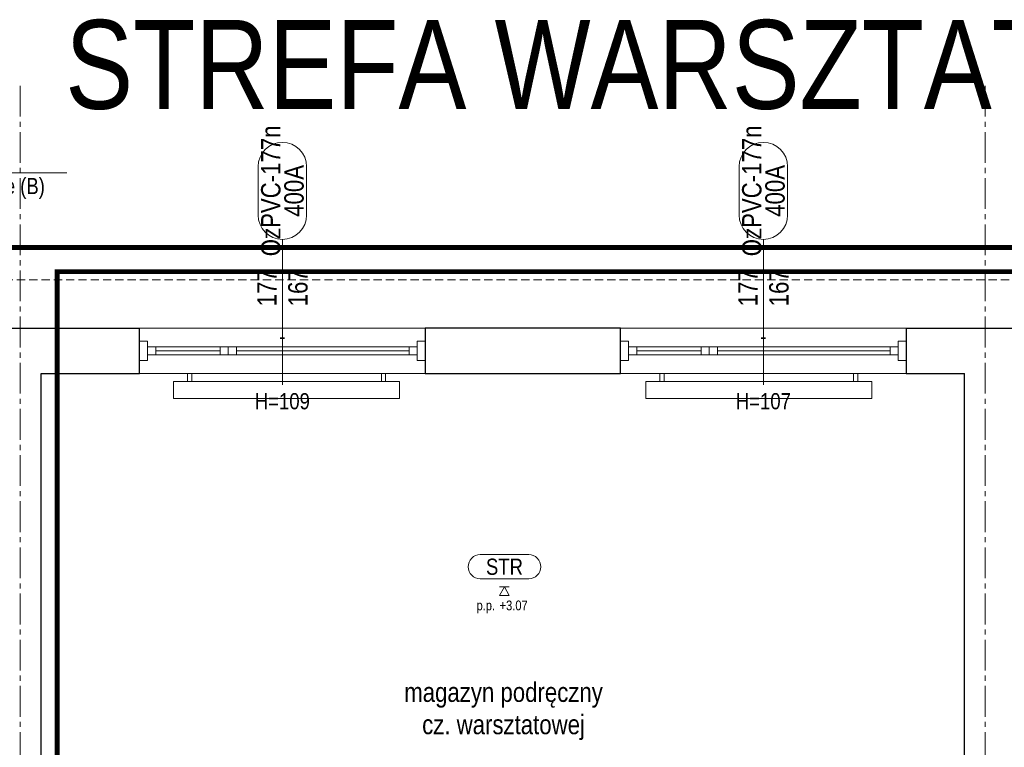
# Model space of a CAD drawing. Header units: millimetres. Extents: x -291747 to 77132, y 46721 to 203932.
# Tile 74 of 110: x 69865 to 70475, y 91722 to 92172. Entities that reach past the tile are written whole.
import ezdxf
from ezdxf import colors
from ezdxf.entities.mleader import LeaderData, LeaderLine
from ezdxf.enums import TextEntityAlignment as Align
from ezdxf.math import Vec2, Vec3

# ---------------------------------------------------------------- set-up
doc = ezdxf.new("R2010")
doc.units = ezdxf.units.MM
doc.header["$MEASUREMENT"] = 0
doc.linetypes.add('xreff_LSN_szatnie_PW_rzuty_14$0$CENTER2', pattern=[28.575, 19.05, -3.175, 3.175, -3.175])
doc.linetypes.add('xreff_LSN_szatnie_PW_rzuty_14$0$DASHED', pattern=[19.05, 12.7, -6.35])
doc.layers.get('0').update_dxf_attribs({"lineweight": 9})
for name, color, linetype, lineweight in [('FL-xref', 250, 'Continuous', 9), ('xreff_LSN_szatnie_PW_rzuty_14$0$A okna wyposazenie', 8, 'Continuous', 9), ('xreff_LSN_szatnie_PW_rzuty_14$0$A okna zewnetrzne', 8, 'Continuous', 9), ('xreff_LSN_szatnie_PW_rzuty_14$0$A opis stolarka', 252, 'Continuous', 9), ('xreff_LSN_szatnie_PW_rzuty_14$0$A opis stolarka NWD typ', 252, 'Continuous', 9), ('xreff_LSN_szatnie_PW_rzuty_14$0$A opis technologia', 8, 'Continuous', 13), ('xreff_LSN_szatnie_PW_rzuty_14$0$A sufit podwieszany opis', 8, 'Continuous', 13), ('xreff_LSN_szatnie_PW_rzuty_14$0$A widok wyżej', 252, 'xreff_LSN_szatnie_PW_rzuty_14$0$DASHED', 9), ('xreff_LSN_szatnie_PW_rzuty_14$0$A zakres', 252, 'Continuous', 9), ('xreff_LSN_szatnie_PW_rzuty_14$0$A-Wall', 252, 'Continuous', 9), ('xreff_LSN_szatnie_PW_rzuty_14$0$IS grzejniki', 8, 'Continuous', 9), ('xreff_LSN_szatnie_PW_rzuty_14$0$S-Grid-Iden', 8, 'xreff_LSN_szatnie_PW_rzuty_14$0$CENTER2', 9)]:
    doc.layers.add(name, color=color, linetype=linetype, lineweight=lineweight)
doc.layers.add('xreff_LSN_szatnie_PW_rzuty_14$0$A opis ppoż okna', color=252, linetype='Continuous', lineweight=9, transparency=0.25)
doc.styles.add('xreff_LSN_szatnie_PW_rzuty_14$0$STYL ASA', font='ARIALN.TTF')

# ---------------------------------------------------------------- blocks, each defined once
blk = doc.blocks.new('xreff_LSN_szatnie_PW_rzuty_14$0$blok do okna')
for points in [[(28.5, 2.5), (33.5, 2.5), (33.5, -2.5), (28.5, -2.5)], [(33.5, 2.5), (38.5, 2.5), (38.5, -2.5), (33.5, -2.5)]]:
    blk.add_lwpolyline(points, close=True)
for points in [[(-78.5, 0), (28.5, 0)], [(38.5, 0), (78.5, 0)]]:
    blk.add_lwpolyline(points)
blk = doc.blocks.new('xreff_LSN_szatnie_PW_rzuty_14$0$wtag_UP')
at = {"transparency": 33554687, "elevation": 0}
for points in [[(0, 30), (0, -30)], [(0, -30), (0, -60)]]:
    blk.add_lwpolyline(points, dxfattribs=at)
at = {"layer": 'xreff_LSN_szatnie_PW_rzuty_14$0$A opis stolarka NWD typ', "transparency": 33554687, "elevation": 0}
blk.add_lwpolyline([(15, 75, 1), (-15, 75), (-15, 45, 1), (15, 45)], format="xyb", close=True, dxfattribs=at)
at = {"ltscale": 0.1, "transparency": 33554687, "style": 'xreff_LSN_szatnie_PW_rzuty_14$0$STYL ASA'}
blk.add_attdef('WINDOWS:SZEROKOŚĆ', text='', height=12, rotation=90, dxfattribs=at).set_placement((0, 0), align=Align.BOTTOM_CENTER)
blk.add_attdef('WINDOWS:WYSOKOŚĆ', text='', height=12, rotation=90, dxfattribs=at).set_placement((3.6, 0), align=Align.TOP_CENTER)
blk.add_attdef('WINDOWS:PARAPET', text='', height=10, dxfattribs=at).set_placement((0, -70.22, 0), align=Align.MIDDLE_CENTER)
at = {"layer": 'xreff_LSN_szatnie_PW_rzuty_14$0$A opis ppoż okna', "ltscale": 0.1, "transparency": 33554687, "style": 'xreff_LSN_szatnie_PW_rzuty_14$0$STYL ASA'}
blk.add_attdef('WINDOWS:PPOŻ', text='', height=10, dxfattribs=at).set_placement((0, -30, 0), align=Align.MIDDLE_CENTER)
at = {"layer": 'xreff_LSN_szatnie_PW_rzuty_14$0$A opis stolarka NWD typ', "ltscale": 0.1, "transparency": 33554687, "style": 'xreff_LSN_szatnie_PW_rzuty_14$0$STYL ASA'}
blk.add_attdef('WINDOWS:PODTYP', text='', height=12, rotation=90, dxfattribs=at).set_placement((1.2, 60), align=Align.TOP_CENTER)
blk.add_attdef('WINDOWS:TYP', text='', height=12, rotation=90, dxfattribs=at).set_placement((2.4, 60), align=Align.BOTTOM_CENTER)
blk = doc.blocks.new('xreff_LSN_szatnie_PW_rzuty_14$0$metka')
blk.add_lwpolyline([(-15, -7.5), (15, -7.5, 0.414214), (22.5, 0), (22.5, 0, 0.414214), (15, 7.5), (-15, 7.5, 0.414214), (-22.5, 0), (-22.5, 0, 0.414214)], format="xyb", close=True)
at = {"style": 'xreff_LSN_szatnie_PW_rzuty_14$0$STYL ASA'}
blk.add_attdef('DETAIL:NO', text='', height=10, dxfattribs=at).set_placement((0, 0), align=Align.MIDDLE_CENTER)
blk = doc.blocks.new('xreff_LSN_szatnie_PW_rzuty_14$0$Anno_Elevation_Label_8')
at = {"color": 0, "linetype": 'ByBlock'}
blk.add_line((-0.05, 0), (0.05, 0), dxfattribs=at)
blk.add_lwpolyline([(0, 0), (-0.05, -0.087), (0.05, -0.087)], close=True, dxfattribs=at)
at = {"color": 0, "linetype": 'ByBlock', "style": 'xreff_LSN_szatnie_PW_rzuty_14$0$STYL ASA'}
blk.add_attdef('PREFIX', text='', height=0.1, dxfattribs=at).set_placement((-0.097, -0.241), align=Align.RIGHT)
for tag, p in [('ELEVATION', (-0.05, -0.241)), ('SUFFIX', (-0.05, -0.381))]:
    blk.add_attdef(tag, p, '', height=0.1, dxfattribs=at)
blk = doc.blocks.new('xreff_LSN_szatnie_PW_rzuty_14')
at = {"layer": 'xreff_LSN_szatnie_PW_rzuty_14$0$A okna zewnetrzne', "linetype": 'Continuous', "lineweight": 9}
for p, q in [((70116.68, 91981.22), (69939.68, 91981.22)), ((70414.68, 91981.22), (70237.68, 91981.22)), ((69949.68, 91964.72), (69949.68, 91969.72)), ((70106.68, 91964.72), (70106.68, 91969.72)), ((70247.68, 91964.72), (70247.68, 91969.72)), ((70404.68, 91964.72), (70404.68, 91969.72)), ((70116.68, 91953.22), (69939.68, 91953.22)), ((70414.68, 91953.22), (70237.68, 91953.22))]:
    blk.add_line(p, q, dxfattribs=at)
for points in [[(69944.68, 91973.22), (69939.68, 91973.22), (69939.68, 91961.22), (69944.68, 91961.22)], [(70111.68, 91973.22), (70116.68, 91973.22), (70116.68, 91961.22), (70111.68, 91961.22)], [(70242.68, 91973.22), (70237.68, 91973.22), (70237.68, 91961.22), (70242.68, 91961.22)], [(70409.68, 91973.22), (70414.68, 91973.22), (70414.68, 91961.22), (70409.68, 91961.22)], [(70111.68, 91964.72), (70111.68, 91969.72), (69944.68, 91969.72), (69944.68, 91964.72)], [(70409.68, 91964.72), (70409.68, 91969.72), (70242.68, 91969.72), (70242.68, 91964.72)]]:
    blk.add_lwpolyline(points, close=True, dxfattribs=at)
at = {"layer": 'xreff_LSN_szatnie_PW_rzuty_14$0$A widok wyżej', "linetype": 'xreff_LSN_szatnie_PW_rzuty_14$0$DASHED', "lineweight": 9, "ltscale": 0.2}
for p, q in [((70116.68, 91981.22), (69939.68, 91981.22)), ((70414.68, 91981.22), (70237.68, 91981.22)), ((69939.68, 91953.22), (70116.68, 91953.22)), ((70237.68, 91953.22), (70414.68, 91953.22))]:
    blk.add_line(p, q, dxfattribs=at)
at = {"layer": 'xreff_LSN_szatnie_PW_rzuty_14$0$A widok wyżej', "ltscale": 0.4}
blk.add_lwpolyline([(65352.68, 92011.22), (72855.68, 92011.22)], dxfattribs=at)
at = {"layer": 'xreff_LSN_szatnie_PW_rzuty_14$0$A zakres', "linetype": 'xreff_LSN_szatnie_PW_rzuty_14$0$DASHED', "transparency": 33554623, "const_width": 3}
for points in [[(67446.18, 92031.22), (67446.18, 90639.22), (72869.68, 90639.22), (72869.68, 92031.22)], [(69888.68, 91499.22), (69888.68, 92016.22), (72859.68, 92016.22), (72859.68, 90654.22), (70481.68, 90654.22), (70481.68, 91280.38), (70101.18, 91280.22), (70101.18, 91499.22)]]:
    blk.add_lwpolyline(points, close=True, dxfattribs=at)
at = {"layer": 'xreff_LSN_szatnie_PW_rzuty_14$0$A-Wall', "linetype": 'Continuous', "lineweight": 25}
for p, q in [((69823.68, 91981.22), (69939.68, 91981.22)), ((69939.68, 91953.22), (69939.68, 91981.22)), ((70237.68, 91981.22), (70116.68, 91981.22)), ((70116.68, 91981.22), (70116.68, 91953.22)), ((70237.68, 91953.22), (70237.68, 91981.22)), ((70414.68, 91981.22), (70536.68, 91981.22)), ((70414.68, 91981.22), (70414.68, 91953.22)), ((69878.68, 91953.22), (69939.68, 91953.22)), ((69878.68, 91517.22), (69878.68, 91953.22)), ((70116.68, 91953.22), (70237.68, 91953.22)), ((70414.68, 91953.22), (70450.68, 91953.22)), ((70450.68, 91517.22), (70450.68, 91953.22))]:
    blk.add_line(p, q, dxfattribs=at)
at = {"layer": 'xreff_LSN_szatnie_PW_rzuty_14$0$IS grzejniki'}
for p, q in [((69969.49, 91948.22), (69969.49, 91953.22)), ((69969.49, 91953.22), (69971.99, 91953.22)), ((69971.99, 91953.22), (69971.99, 91948.22)), ((70091.99, 91953.22), (70089.49, 91953.22)), ((70089.49, 91953.22), (70089.49, 91948.22)), ((70091.99, 91948.22), (70091.99, 91953.22)), ((70262.11, 91948.22), (70262.11, 91953.22)), ((70262.11, 91953.22), (70264.61, 91953.22)), ((70264.61, 91953.22), (70264.61, 91948.22)), ((70384.61, 91953.22), (70382.11, 91953.22)), ((70382.11, 91953.22), (70382.11, 91948.22)), ((70384.61, 91948.22), (70384.61, 91953.22)), ((70100.74, 91948.22), (69960.74, 91948.22)), ((69960.74, 91948.22), (69960.74, 91937.72)), ((70100.74, 91937.72), (70100.74, 91948.22)), ((70393.36, 91948.22), (70253.36, 91948.22)), ((70253.36, 91948.22), (70253.36, 91937.72)), ((70393.36, 91937.72), (70393.36, 91948.22)), ((69960.74, 91937.72), (70100.74, 91937.72)), ((70253.36, 91937.72), (70393.36, 91937.72))]:
    blk.add_line(p, q, dxfattribs=at)
at = {"layer": 'xreff_LSN_szatnie_PW_rzuty_14$0$S-Grid-Iden'}
for points in [[(69865.68, 92131.22), (69865.68, 90539.22)], [(70463.68, 92131.22), (70463.68, 90539.22)]]:
    blk.add_lwpolyline(points, dxfattribs=at)
at = {"layer": 'xreff_LSN_szatnie_PW_rzuty_14$0$A okna zewnetrzne', "linetype": 'Continuous', "lineweight": 9, "rotation": 180}
for p in [(70028.18, 91967.22), (70326.18, 91967.22)]:
    blk.add_blockref('xreff_LSN_szatnie_PW_rzuty_14$0$blok do okna', p, dxfattribs=at)
at = {"layer": 'xreff_LSN_szatnie_PW_rzuty_14$0$A opis stolarka', "linetype": 'Continuous', "lineweight": 9}
ref = blk.add_blockref('xreff_LSN_szatnie_PW_rzuty_14$0$wtag_UP', (70028.18, 92006.22, 0), dxfattribs=at)
ref.add_attrib('WINDOWS:TYP', 'OzPVC-177n', dxfattribs={"layer": 'xreff_LSN_szatnie_PW_rzuty_14$0$A opis stolarka NWD typ', "ltscale": 0.1, "height": 12, "rotation": 90, "style": 'xreff_LSN_szatnie_PW_rzuty_14$0$STYL ASA'}).set_placement((70030.58, 92066.22, 0), align=Align.BOTTOM_CENTER)
ref.add_attrib('WINDOWS:PODTYP', '400A', dxfattribs={"layer": 'xreff_LSN_szatnie_PW_rzuty_14$0$A opis stolarka NWD typ', "ltscale": 0.1, "height": 12, "rotation": 90, "style": 'xreff_LSN_szatnie_PW_rzuty_14$0$STYL ASA'}).set_placement((70029.38, 92066.22, 0), align=Align.TOP_CENTER)
ref.add_attrib('WINDOWS:SZEROKOŚĆ', '177', dxfattribs={"layer": '0', "ltscale": 0.1, "height": 12, "rotation": 90, "style": 'xreff_LSN_szatnie_PW_rzuty_14$0$STYL ASA'}).set_placement((70028.18, 92006.22, 0), align=Align.BOTTOM_CENTER)
ref.add_attrib('WINDOWS:WYSOKOŚĆ', '167', dxfattribs={"layer": '0', "ltscale": 0.1, "height": 12, "rotation": 90, "style": 'xreff_LSN_szatnie_PW_rzuty_14$0$STYL ASA'}).set_placement((70031.78, 92006.22, 0), align=Align.TOP_CENTER)
ref.add_attrib('WINDOWS:PPOŻ', '-', dxfattribs={"layer": 'xreff_LSN_szatnie_PW_rzuty_14$0$A opis ppoż okna', "ltscale": 0.1, "height": 10, "style": 'xreff_LSN_szatnie_PW_rzuty_14$0$STYL ASA'}).set_placement((70028.18, 91976.22), align=Align.MIDDLE_CENTER)
ref.add_attrib('WINDOWS:PARAPET', 'H=109', dxfattribs={"layer": '0', "ltscale": 0.1, "height": 10, "style": 'xreff_LSN_szatnie_PW_rzuty_14$0$STYL ASA'}).set_placement((70028.18, 91936), align=Align.MIDDLE_CENTER)
ref = blk.add_blockref('xreff_LSN_szatnie_PW_rzuty_14$0$wtag_UP', (70326.18, 92006.22, 0), dxfattribs=at)
ref.add_attrib('WINDOWS:TYP', 'OzPVC-177n', dxfattribs={"layer": 'xreff_LSN_szatnie_PW_rzuty_14$0$A opis stolarka NWD typ', "ltscale": 0.1, "height": 12, "rotation": 90, "style": 'xreff_LSN_szatnie_PW_rzuty_14$0$STYL ASA'}).set_placement((70328.58, 92066.22, 0), align=Align.BOTTOM_CENTER)
ref.add_attrib('WINDOWS:PODTYP', '400A', dxfattribs={"layer": 'xreff_LSN_szatnie_PW_rzuty_14$0$A opis stolarka NWD typ', "ltscale": 0.1, "height": 12, "rotation": 90, "style": 'xreff_LSN_szatnie_PW_rzuty_14$0$STYL ASA'}).set_placement((70327.38, 92066.22, 0), align=Align.TOP_CENTER)
ref.add_attrib('WINDOWS:SZEROKOŚĆ', '177', dxfattribs={"layer": '0', "ltscale": 0.1, "height": 12, "rotation": 90, "style": 'xreff_LSN_szatnie_PW_rzuty_14$0$STYL ASA'}).set_placement((70326.18, 92006.22, 0), align=Align.BOTTOM_CENTER)
ref.add_attrib('WINDOWS:WYSOKOŚĆ', '167', dxfattribs={"layer": '0', "ltscale": 0.1, "height": 12, "rotation": 90, "style": 'xreff_LSN_szatnie_PW_rzuty_14$0$STYL ASA'}).set_placement((70329.78, 92006.22, 0), align=Align.TOP_CENTER)
ref.add_attrib('WINDOWS:PPOŻ', '-', dxfattribs={"layer": 'xreff_LSN_szatnie_PW_rzuty_14$0$A opis ppoż okna', "ltscale": 0.1, "height": 10, "style": 'xreff_LSN_szatnie_PW_rzuty_14$0$STYL ASA'}).set_placement((70326.18, 91976.22), align=Align.MIDDLE_CENTER)
ref.add_attrib('WINDOWS:PARAPET', 'H=107', dxfattribs={"layer": '0', "ltscale": 0.1, "height": 10, "style": 'xreff_LSN_szatnie_PW_rzuty_14$0$STYL ASA'}).set_placement((70326.18, 91936), align=Align.MIDDLE_CENTER)
at = {"layer": 'xreff_LSN_szatnie_PW_rzuty_14$0$A sufit podwieszany opis', "linetype": 'Continuous', "lineweight": 13}
blk.add_blockref('xreff_LSN_szatnie_PW_rzuty_14$0$metka', (70165.77, 91833.53), dxfattribs=at).add_auto_attribs({'DETAIL:NO': 'STR'})
at = {"layer": 'xreff_LSN_szatnie_PW_rzuty_14$0$A sufit podwieszany opis', "linetype": 'Continuous', "lineweight": 13, "xscale": 60, "yscale": 60, "zscale": 60}
blk.add_blockref('xreff_LSN_szatnie_PW_rzuty_14$0$Anno_Elevation_Label_8', (70165.77, 91821.03, 307), dxfattribs=at).add_auto_attribs({'PREFIX': 'p.p.', 'ELEVATION': '+3.07'})
at = {"layer": 'xreff_LSN_szatnie_PW_rzuty_14$0$A opis technologia', "insert": (70165.2, 91726.22), "char_height": 12, "attachment_point": 8, "style": 'xreff_LSN_szatnie_PW_rzuty_14$0$STYL ASA'}
blk.add_mtext_dynamic_manual_height_columns('magazyn podręczny cz. warsztatowej', width=128.959, gutter_width=1, heights=[0], dxfattribs=at)
at = {"layer": 'xreff_LSN_szatnie_PW_rzuty_14$0$A zakres', "linetype": 'xreff_LSN_szatnie_PW_rzuty_14$0$DASHED', "transparency": 33554623, "insert": (69893.68, 92116.22), "char_height": 55, "attachment_point": 7, "style": 'xreff_LSN_szatnie_PW_rzuty_14$0$STYL ASA'}
blk.add_mtext_dynamic_manual_height_columns('\\pxql;STREFA WARSZTATOWA', width=961.7996, gutter_width=1, heights=[0], dxfattribs=at)
at = {"layer": 'xreff_LSN_szatnie_PW_rzuty_14$0$A okna wyposazenie', "linetype": 'Continuous', "lineweight": 9}
ml = blk.add_multileader_mtext('Standard', dxfattribs=at)
ml.set_content('wyp. w rolety zaciemniające (B)', color=256, style='xreff_LSN_szatnie_PW_rzuty_14$0$STYL ASA')
ml.set_leader_properties()
ml.build(insert=Vec2(0, 0))
ml.multileader.update_dxf_attribs({"text_left_attachment_type": 6, "text_right_attachment_type": 6, "dogleg_length": 3, "arrow_head_size": 15})
ctx = ml.context
ctx.base_point, ctx.char_height, ctx.arrow_head_size, ctx.landing_gap_size, ctx.plane_origin = Vec3(69780, 92077.3), 10, 15, 10, Vec3(69495.81, 92550.69)
ctx.left_attachment, ctx.right_attachment = 6, 6
notes = []
notes.append((ctx, [(0, (1, 1, 0), (69775.01, 92077.31), (1, 0), 4.99, [(0, [(69760.18, 91981.22)], 0, [])])]))
ctx.mtext.insert, ctx.mtext.width, ctx.mtext.line_spacing_factor, ctx.mtext.flow_direction = Vec3(69790, 92090.24), 103.629, 0.96, 5
for ctx, leaders in notes:
    for number, flags, end, landing, length, lines in leaders:
        leader = LeaderData()
        leader.index, (leader.has_last_leader_line, leader.has_dogleg_vector, leader.attachment_direction) = number, flags
        leader.last_leader_point, leader.dogleg_vector, leader.dogleg_length = Vec3(end), Vec3(landing), length
        for number, points, colour, breaks in lines:
            line = LeaderLine()
            line.index, line.vertices, line.color, line.breaks = number, Vec3.list(points), colors.encode_raw_color(colour), breaks
            leader.lines.append(line)
        ctx.leaders.append(leader)

msp = doc.modelspace()

# ---------------------------------------------------------------- block references
at = {"layer": 'FL-xref'}
msp.add_blockref('xreff_LSN_szatnie_PW_rzuty_14', (0, 0), dxfattribs=at)

doc.saveas('drawing.dxf')
